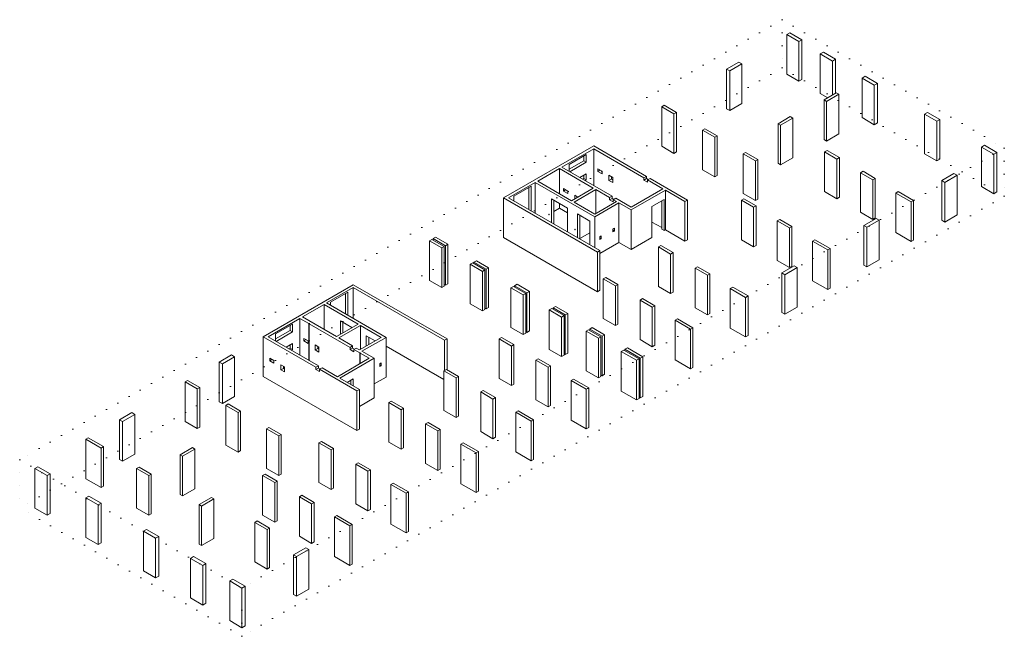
# Model space of a CAD drawing. Header units: millimetres. Extents: x -6429 to 50388, y 6340 to 41928.
import ezdxf

# ---------------------------------------------------------------- set-up
doc = ezdxf.new("R2010")
doc.units = ezdxf.units.MM
doc.linetypes.add('ADSK_Пунктирная_п5', pattern=[750, 0, -750])
for name, color, linetype, lineweight in [('A-WALL-____-OTLN', 113, 'Continuous', 18), ('G-____-____-SYMB', 111, 'ADSK_Пунктирная_п5', 20), ('S-COLS-____-OTLN', 52, 'Continuous', 18)]:
    doc.layers.add(name, color=color, linetype=linetype, lineweight=lineweight)

msp = doc.modelspace()

# ---------------------------------------------------------------- linework, layer by layer
at = {"layer": 'A-WALL-____-OTLN'}
for p, q in [((21496, 31639), (26693, 34640)), ((26693, 34477), (24855, 33415)), ((25279, 33578), (26269, 34150)), ((26269, 34150), (26269, 33701)), ((26693, 34640), (29734, 32884)), ((29592, 32803), (26693, 34477)), ((26693, 32354), (26693, 34477)), ((25279, 33293), (26128, 33783)), ((25279, 33170), (25279, 33578)), ((26269, 33701), (25314, 33150)), ((26128, 33783), (26128, 34068)), ((26269, 33701), (26128, 33783)), ((24713, 33333), (23462, 32611)), ((26672, 32203), (24713, 33333)), ((24713, 33333), (24713, 31888)), ((24855, 33415), (27754, 31741)), ((25894, 32815), (26269, 33031)), ((26269, 33031), (26269, 32680)), ((26927, 33321), (27174, 33178)), ((26927, 33174), (26927, 33321)), ((27054, 33248), (26927, 33174)), ((27174, 33031), (26927, 33174)), ((27174, 33178), (27174, 33031)), ((23320, 32529), (21779, 31639)), ((26757, 30545), (23320, 32529)), ((23320, 32529), (23320, 30749)), ((23462, 32611), (25420, 31480)), ((26057, 32721), (26128, 32762)), ((26128, 32762), (26128, 32950)), ((26269, 32680), (26128, 32762)), ((26269, 32680), (26198, 32639)), ((27577, 32946), (27789, 32823)), ((27577, 32652), (27577, 32946)), ((27719, 32733), (27577, 32652)), ((27789, 32529), (27577, 32652)), ((27719, 32864), (27719, 32733)), ((27719, 32733), (27789, 32693)), ((27789, 32823), (27789, 32529)), ((29592, 32803), (29734, 32884)), ((29592, 32672), (29592, 32803)), ((29734, 32754), (29592, 32672)), ((29805, 32550), (29592, 32672)), ((29734, 32884), (29734, 32754)), ((29734, 32754), (29833, 32697)), ((29946, 32762), (29805, 32680)), ((30688, 32170), (29805, 32680)), ((29805, 32680), (29805, 32550)), ((29946, 32762), (32103, 31517)), ((22094, 31739), (23084, 32311)), ((22942, 30968), (22942, 32229)), ((23084, 32311), (23084, 30886)), ((24947, 32178), (25194, 32035)), ((24947, 32031), (24947, 32178)), ((25074, 32105), (24947, 32031)), ((25194, 31888), (24947, 32031)), ((25194, 32035), (25194, 31888)), ((25420, 31480), (26672, 32203)), ((26813, 32121), (25562, 31398)), ((26813, 30741), (26813, 32121)), ((27613, 31660), (26813, 32121)), ((28850, 31109), (30688, 32170)), ((30830, 32088), (28850, 30945)), ((31961, 31435), (30830, 32088)), ((30830, 29802), (30830, 32088)), ((21496, 29353), (21496, 31639)), ((26905, 28516), (21496, 31639)), ((21779, 31639), (27047, 28598)), ((22094, 31458), (22094, 31739)), ((24257, 30208), (24257, 31580)), ((24257, 31580), (25177, 31049)), ((24399, 31498), (24399, 30127)), ((24713, 31317), (24713, 31047)), ((25562, 31398), (26757, 30708)), ((25597, 31803), (25788, 31692)), ((25597, 31582), (25597, 31803)), ((25739, 31721), (25739, 31664)), ((26757, 30708), (28008, 31431)), ((28150, 31349), (26757, 30545)), ((27613, 31660), (27754, 31741)), ((27613, 31529), (27613, 31660)), ((27754, 31611), (27613, 31529)), ((27825, 31407), (27613, 31529)), ((27754, 31741), (27754, 31611)), ((27754, 31611), (27853, 31554)), ((27966, 31619), (27825, 31537)), ((28008, 31431), (27825, 31537)), ((27825, 31537), (27825, 31407)), ((27966, 31619), (28850, 31109)), ((28150, 29063), (28150, 31349)), ((28850, 30945), (28150, 31349)), ((30052, 31149), (30759, 31558)), ((30618, 29843), (30618, 31476)), ((30759, 31558), (30759, 29761)), ((31961, 31435), (32103, 31517)), ((31961, 29149), (31961, 31435)), ((32103, 31517), (32103, 29231)), ((24399, 30866), (24713, 31047)), ((24713, 31047), (25177, 30780)), ((25177, 31049), (25177, 29678)), ((25756, 29343), (25756, 30715)), ((25756, 30715), (26463, 30306)), ((28850, 28659), (28850, 30945)), ((30052, 29353), (30052, 31149)), ((25898, 30633), (25898, 29261)), ((26463, 30306), (26463, 28935)), ((26757, 30545), (26757, 28765)), ((30052, 30251), (30618, 29925)), ((25898, 29306), (26463, 29633)), ((27803, 29843), (27888, 29892)), ((27803, 29680), (27803, 29843)), ((27803, 29778), (27888, 29729)), ((27888, 29729), (27803, 29680)), ((27888, 29892), (27888, 29729)), ((30759, 29761), (30618, 29843)), ((30759, 29761), (30830, 29802)), ((30830, 29802), (31961, 29149)), ((21496, 29353), (26905, 26230)), ((27040, 29402), (27124, 29451)), ((27040, 29239), (27040, 29402)), ((27124, 29288), (27040, 29337)), ((27124, 29288), (27040, 29239)), ((27047, 28426), (28150, 29063)), ((27124, 29451), (27124, 29288)), ((28150, 29063), (28850, 28659)), ((28850, 28659), (30052, 29353)), ((32103, 29231), (31961, 29149)), ((26905, 28516), (27047, 28598)), ((26905, 26230), (26905, 28516)), ((27047, 28598), (27047, 26312)), ((7623, 23629), (12820, 26630)), ((12820, 26467), (11278, 25577)), ((11515, 25632), (12505, 26203)), ((12505, 26203), (12505, 24868)), ((12820, 26630), (18229, 23507)), ((18088, 23425), (12820, 26467)), ((12820, 26467), (12820, 24687)), ((27047, 26312), (26905, 26230)), ((11278, 25577), (14715, 23593)), ((11515, 25440), (11515, 25632)), ((12364, 24950), (12364, 26122)), ((11137, 25495), (9885, 24773)), ((13096, 24364), (11137, 25495)), ((11137, 25495), (11137, 24050)), ((9744, 24691), (7905, 23629)), ((9744, 24691), (9744, 22568)), ((10264, 24391), (9744, 24691)), ((9885, 24773), (11844, 23642)), ((12064, 24479), (12062, 24478)), ((12074, 23774), (12074, 24546)), ((12074, 24546), (12742, 24160)), ((12215, 24464), (12215, 23856)), ((8330, 23793), (9320, 24364)), ((8330, 23507), (9178, 23997)), ((9320, 23915), (8365, 23364)), ((9178, 23997), (9178, 24283)), ((9320, 23915), (9178, 23997)), ((9320, 24364), (9320, 23915)), ((10264, 24391), (10285, 24403)), ((10264, 22268), (10264, 24391)), ((10285, 24403), (10285, 22256)), ((10285, 24403), (10306, 24391)), ((10306, 24391), (10285, 24379)), ((12643, 23017), (10285, 24379)), ((11844, 23642), (13096, 24364)), ((13237, 24283), (11985, 23560)), ((13237, 22903), (13237, 24283)), ((14432, 23593), (13237, 24283)), ((10663, 21874), (7623, 23629)), ((7623, 23629), (7623, 21343)), ((7905, 23629), (10805, 21956)), ((8330, 23384), (8330, 23793)), ((9977, 23536), (10225, 23393)), ((9977, 23389), (9977, 23536)), ((10105, 23462), (9977, 23389)), ((10225, 23246), (9977, 23389)), ((10225, 23393), (10225, 23246)), ((11985, 23560), (12784, 23099)), ((13180, 22870), (14432, 23593)), ((14715, 23593), (13322, 22788)), ((13573, 23097), (13573, 23680)), ((13573, 23680), (14078, 23389)), ((13714, 23599), (13714, 23178)), ((14715, 21306), (14715, 23593)), ((18088, 23425), (18229, 23507)), ((18088, 21686), (18088, 23425)), ((18229, 23507), (18229, 21727)), ((8945, 23029), (9320, 23246)), ((9108, 22935), (9178, 22976)), ((9178, 22976), (9178, 23164)), ((9320, 22895), (9178, 22976)), ((9320, 22895), (9249, 22854)), ((9320, 23246), (9320, 22895)), ((10628, 23160), (10840, 23037)), ((10628, 22866), (10628, 23160)), ((10769, 22948), (10628, 22866)), ((10840, 22744), (10628, 22866)), ((10769, 23078), (10769, 22948)), ((10769, 22997), (10840, 23037)), ((10769, 22948), (10840, 22907)), ((10840, 23037), (10840, 22744)), ((12643, 23017), (12784, 23099)), ((12643, 22886), (12643, 23017)), ((12784, 22968), (12643, 22886)), ((12855, 22764), (12643, 22886)), ((12784, 23099), (12784, 22968)), ((12784, 22968), (12883, 22911)), ((12997, 22976), (12855, 22895)), ((13198, 22697), (12855, 22895)), ((12855, 22895), (12855, 22764)), ((12997, 22976), (13180, 22870)), ((13322, 22788), (14022, 22384)), ((14715, 23086), (18052, 21160)), ((7997, 22392), (8245, 22250)), ((7997, 22245), (7997, 22392)), ((8125, 22319), (7997, 22245)), ((8245, 22103), (7997, 22245)), ((8245, 22250), (8245, 22103)), ((11901, 21323), (13739, 22384)), ((14022, 22384), (12042, 21241)), ((13198, 22697), (13219, 22709)), ((13198, 22072), (13198, 22697)), ((13219, 22709), (13219, 22084)), ((13219, 22709), (13241, 22697)), ((13241, 22697), (13219, 22684)), ((13739, 22384), (13219, 22684)), ((14022, 22384), (14022, 20098)), ((8648, 22017), (8860, 21894)), ((8648, 21723), (8648, 22017)), ((8789, 21805), (8648, 21723)), ((8860, 21600), (8648, 21723)), ((8789, 21935), (8789, 21805)), ((8789, 21854), (8860, 21894)), ((8789, 21805), (8860, 21764)), ((8860, 21894), (8860, 21600)), ((10663, 21874), (10805, 21956)), ((10663, 21743), (10663, 21874)), ((10805, 21825), (10663, 21743)), ((10875, 21621), (10663, 21743)), ((10805, 21956), (10805, 21825)), ((10805, 21825), (10904, 21768)), ((11017, 21833), (10875, 21751)), ((13032, 20506), (10875, 21751)), ((10875, 21751), (10875, 21621)), ((11017, 21833), (11901, 21323)), ((14347, 22074), (14432, 22123)), ((14347, 21911), (14347, 22074)), ((14347, 22009), (14432, 21960)), ((14432, 21960), (14347, 21911)), ((14432, 22123), (14432, 21960)), ((7623, 21343), (13032, 18220)), ((12042, 21241), (13173, 20588)), ((12466, 20996), (12820, 21200)), ((12678, 20874), (12678, 21119)), ((12820, 21200), (12820, 20792)), ((14022, 20906), (14715, 21306)), ((13032, 20506), (13173, 20588)), ((13032, 18220), (13032, 20506)), ((13173, 20588), (13173, 18302)), ((13173, 19608), (14022, 20098)), ((13173, 18302), (13032, 18220))]:
    msp.add_line(p, q, dxfattribs=at)
for points in [[(24102, 30690, 0), (24102, 30694, 0), (24104, 30697, 0), (24106, 30699, 0), (24109, 30700, 0), (24112, 30700, 0), (24116, 30698, 0), (24120, 30696, 0), (24123, 30692, 0), (24126, 30688, 0), (24128, 30683, 0), (24130, 30678, 0), (24130, 30674, 0)], [(24130, 30674, 0), (24130, 30670, 0), (24128, 30667, 0), (24126, 30665, 0), (24123, 30664, 0), (24120, 30664, 0), (24116, 30666, 0), (24112, 30668, 0), (24109, 30672, 0), (24106, 30676, 0), (24104, 30681, 0), (24102, 30686, 0), (24102, 30690, 0)], [(25601, 29825, 0), (25601, 29829, 0), (25603, 29832, 0), (25605, 29834, 0), (25608, 29835, 0), (25611, 29834, 0), (25615, 29833, 0), (25619, 29830, 0), (25622, 29826, 0), (25625, 29822, 0), (25627, 29818, 0), (25629, 29813, 0), (25629, 29808, 0)], [(25629, 29808, 0), (25629, 29804, 0), (25627, 29801, 0), (25625, 29799, 0), (25622, 29798, 0), (25619, 29799, 0), (25615, 29800, 0), (25611, 29803, 0), (25608, 29806, 0), (25605, 29811, 0), (25603, 29815, 0), (25601, 29820, 0), (25601, 29825, 0)]]:
    msp.add_polyline3d(points, dxfattribs=at)
at = {"layer": 'G-____-____-SYMB'}
for p, q in [((37560, 41928), (-6429, 16531)), ((37560, 41928), (37560, 39144)), ((37560, 41928), (50388, 34521)), ((37560, 39144), (-6429, 13747)), ((37560, 39144), (50388, 31737)), ((50388, 34521), (6399, 9124)), ((50388, 34521), (50388, 31737)), ((50388, 31737), (6399, 6340)), ((-6429, 16531), (6399, 9124)), ((-6429, 16531), (-6429, 13747)), ((6399, 6340), (-6429, 13747)), ((6399, 6340), (6399, 9124))]:
    msp.add_line(p, q, dxfattribs=at)
at = {"layer": 'S-COLS-____-OTLN'}
for p, q in [((38007, 41172), (37830, 41070)), ((37830, 41070), (38537, 40662)), ((37830, 41070), (37830, 38784)), ((38714, 40764), (38007, 41172)), ((38537, 40662), (38714, 40764)), ((38537, 40662), (38537, 38375)), ((38714, 38477), (38714, 40764)), ((39948, 40051), (39771, 39949)), ((39771, 39949), (40478, 39541)), ((39771, 39949), (39771, 37663)), ((40655, 39643), (39948, 40051)), ((35072, 39478), (34365, 39069)), ((34542, 38967), (35249, 39376)), ((35249, 39376), (35072, 39478)), ((35249, 37089), (35249, 39376)), ((40478, 39541), (40655, 39643)), ((40478, 39541), (40478, 37577)), ((40655, 37679), (40655, 39643)), ((34365, 39069), (34542, 38967)), ((34365, 39069), (34365, 36783)), ((34542, 36681), (34542, 38967)), ((38537, 38375), (37830, 38784)), ((42356, 38661), (42179, 38559)), ((43063, 38253), (42356, 38661)), ((38714, 38477), (38537, 38375)), ((42179, 38559), (42886, 38151)), ((42179, 38559), (42179, 36273)), ((42886, 38151), (43063, 38253)), ((42886, 38151), (42886, 35865)), ((43063, 35967), (43063, 38253)), ((40199, 37416), (39771, 37663)), ((40694, 37702), (39987, 37293)), ((40128, 37212), (40835, 37620)), ((40835, 37620), (40694, 37702)), ((40835, 37620), (40835, 35334)), ((30759, 36987), (30618, 36906)), ((31466, 36579), (30759, 36987)), ((35249, 37089), (34542, 36681)), ((39987, 37293), (40128, 37212)), ((39987, 35007), (39987, 37293)), ((40128, 34925), (40128, 37212)), ((30618, 36906), (31325, 36497)), ((30618, 36906), (30618, 34619)), ((31325, 36497), (31466, 36579)), ((31325, 36497), (31325, 34211)), ((31466, 34293), (31466, 36579)), ((34542, 36681), (34365, 36783)), ((45962, 36579), (45785, 36477)), ((45785, 36477), (46492, 36069)), ((45785, 36477), (45785, 34191)), ((46669, 36171), (45962, 36579)), ((38039, 36332), (37332, 35924)), ((37332, 35924), (37473, 35842)), ((37332, 33638), (37332, 35924)), ((37473, 35842), (38180, 36250)), ((37473, 33556), (37473, 35842)), ((38180, 36250), (38039, 36332)), ((38180, 36250), (38180, 33964)), ((42886, 35865), (42179, 36273)), ((43063, 35967), (42886, 35865)), ((46492, 36069), (46669, 36171)), ((46492, 36069), (46492, 33783)), ((46669, 33885), (46669, 36171)), ((33110, 35630), (32969, 35548)), ((32969, 35548), (33676, 35140)), ((32969, 35548), (32969, 33262)), ((33817, 35222), (33110, 35630)), ((40835, 35334), (40128, 34925)), ((33676, 35140), (33817, 35222)), ((33676, 35140), (33676, 32854)), ((33817, 32935), (33817, 35222)), ((40128, 34925), (39987, 35007)), ((49250, 34681), (49073, 34579)), ((49957, 34272), (49250, 34681)), ((31325, 34211), (30618, 34619)), ((31466, 34293), (31325, 34211)), ((35461, 34272), (35320, 34191)), ((35320, 34191), (36027, 33783)), ((35320, 34191), (35320, 31905)), ((36169, 33864), (35461, 34272)), ((40164, 34375), (40022, 34293)), ((40022, 34293), (40729, 33885)), ((40022, 34293), (40022, 32007)), ((40871, 33966), (40164, 34375)), ((46492, 33783), (45785, 34191)), ((49073, 34579), (49780, 34170)), ((49073, 34579), (49073, 32292)), ((49780, 34170), (49957, 34272)), ((49780, 34170), (49780, 31884)), ((49957, 31986), (49957, 34272)), ((36027, 33783), (36169, 33864)), ((36027, 33783), (36027, 31496)), ((36169, 31578), (36169, 33864)), ((37473, 33556), (37332, 33638)), ((38180, 33964), (37473, 33556)), ((40729, 33885), (40871, 33966)), ((40729, 33885), (40729, 31598)), ((40871, 31680), (40871, 33966)), ((46669, 33885), (46492, 33783)), ((33676, 32854), (32969, 33262)), ((42235, 33178), (42094, 33097)), ((42094, 33097), (42801, 32688)), ((42094, 33097), (42094, 30810)), ((42943, 32770), (42235, 33178)), ((47482, 33048), (46775, 32640)), ((47659, 32946), (47482, 33048)), ((33817, 32935), (33676, 32854)), ((42801, 32688), (42943, 32770)), ((42801, 32688), (42801, 30402)), ((42943, 30484), (42943, 32770)), ((46775, 32640), (46952, 32537)), ((46775, 30353), (46775, 32640)), ((46952, 32537), (47659, 32946)), ((46952, 30251), (46952, 32537)), ((47659, 32946), (47659, 30660)), ((36027, 31496), (35320, 31905)), ((40729, 31598), (40022, 32007)), ((44265, 32007), (44123, 31925)), ((44123, 31925), (45007, 31415)), ((44123, 31925), (44123, 29639)), ((45149, 31496), (44265, 32007)), ((49780, 31884), (49073, 32292)), ((49957, 31986), (49780, 31884)), ((35355, 31598), (35214, 31517)), ((35214, 31517), (35921, 31109)), ((35214, 31517), (35214, 29231)), ((36062, 31190), (35355, 31598)), ((36169, 31578), (36027, 31496)), ((40871, 31680), (40729, 31598)), ((45007, 31415), (45149, 31496)), ((45007, 31415), (45007, 29129)), ((45149, 29210), (45149, 31496)), ((35921, 31109), (36062, 31190)), ((35921, 31109), (35921, 28822)), ((36062, 28904), (36062, 31190)), ((42801, 30402), (42094, 30810)), ((37427, 30402), (37286, 30321)), ((37286, 30321), (37993, 29912)), ((37286, 30321), (37286, 28034)), ((38134, 29994), (37427, 30402)), ((42992, 30455), (42285, 30047)), ((42462, 29945), (43169, 30353)), ((42943, 30484), (42801, 30402)), ((43169, 30353), (42992, 30455)), ((43169, 30353), (43169, 28067)), ((46952, 30251), (46775, 30353)), ((47659, 30660), (46952, 30251)), ((37993, 29912), (38134, 29994)), ((37993, 29912), (37993, 27626)), ((38134, 27708), (38134, 29994)), ((42285, 30047), (42462, 29945)), ((42285, 27761), (42285, 30047)), ((42462, 27659), (42462, 29945)), ((45007, 29129), (44123, 29639)), ((17359, 29251), (17218, 29169)), ((17218, 29169), (17925, 28761)), ((17218, 29169), (17218, 26883)), ((18067, 28843), (17359, 29251)), ((17572, 29373), (17430, 29292)), ((17430, 29292), (18137, 28884)), ((17430, 29292), (17430, 29210)), ((18279, 28965), (17572, 29373)), ((35921, 28822), (35214, 29231)), ((39457, 29231), (39315, 29149)), ((39315, 29149), (40199, 28639)), ((39315, 29149), (39315, 26863)), ((40340, 28720), (39457, 29231)), ((45149, 29210), (45007, 29129)), ((17925, 28761), (18067, 28843)), ((17925, 28761), (17925, 26475)), ((18067, 26557), (18067, 28843)), ((18137, 28884), (18279, 28965)), ((18137, 28884), (18137, 26597)), ((18279, 26679), (18279, 28965)), ((30568, 28892), (30427, 28810)), ((30427, 28810), (31134, 28402)), ((30427, 28810), (30427, 26524)), ((31275, 28483), (30568, 28892)), ((31134, 28402), (31275, 28483)), ((31275, 26197), (31275, 28483)), ((36062, 28904), (35921, 28822)), ((40199, 28639), (40340, 28720)), ((40199, 28639), (40199, 26352)), ((40340, 26434), (40340, 28720)), ((19711, 27894), (19569, 27812)), ((20418, 27485), (19711, 27894)), ((19923, 28016), (19781, 27934)), ((19781, 27934), (20488, 27526)), ((19781, 27934), (19781, 27853)), ((20630, 27608), (19923, 28016)), ((31134, 28402), (31134, 26116)), ((37993, 27626), (37286, 28034)), ((43169, 28067), (42462, 27659)), ((19569, 27812), (20276, 27404)), ((19569, 27812), (19569, 25526)), ((20276, 27404), (20418, 27485)), ((20276, 27404), (20276, 25117)), ((20418, 25199), (20418, 27485)), ((20488, 27526), (20630, 27608)), ((20488, 27526), (20488, 25240)), ((20630, 25322), (20630, 27608)), ((32690, 27667), (32548, 27585)), ((32548, 27585), (33255, 27177)), ((32548, 27585), (32548, 25299)), ((33397, 27259), (32690, 27667)), ((38254, 27720), (37547, 27312)), ((37547, 27312), (37724, 27210)), ((37547, 25026), (37547, 27312)), ((37724, 27210), (38431, 27618)), ((38134, 27708), (37993, 27626)), ((38431, 27618), (38254, 27720)), ((38431, 27618), (38431, 25332)), ((42462, 27659), (42285, 27761)), ((17925, 26475), (17218, 26883)), ((27386, 27055), (27245, 26973)), ((27245, 26973), (27952, 26565)), ((27245, 26973), (27245, 24687)), ((28093, 26646), (27386, 27055)), ((33255, 27177), (33397, 27259)), ((33255, 27177), (33255, 24891)), ((33397, 24973), (33397, 27259)), ((37724, 24924), (37724, 27210)), ((40199, 26352), (39315, 26863)), ((18067, 26557), (17925, 26475)), ((18137, 26597), (18067, 26638)), ((18279, 26679), (18137, 26597)), ((22062, 26536), (21920, 26454)), ((21920, 26454), (22627, 26046)), ((21920, 26454), (21920, 24168)), ((22769, 26128), (22062, 26536)), ((22274, 26659), (22132, 26577)), ((22132, 26577), (22840, 26169)), ((22132, 26577), (22132, 26495)), ((22981, 26250), (22274, 26659)), ((22840, 26169), (22981, 26250)), ((22840, 26169), (22840, 23883)), ((22981, 23964), (22981, 26250)), ((27952, 26565), (28093, 26646)), ((27952, 26565), (27952, 24279)), ((28093, 24360), (28093, 26646)), ((31134, 26116), (30427, 26524)), ((31275, 26197), (31134, 26116)), ((34719, 26495), (34578, 26414)), ((34578, 26414), (35461, 25903)), ((34578, 26414), (34578, 24127)), ((35603, 25985), (34719, 26495)), ((40340, 26434), (40199, 26352)), ((22627, 26046), (22769, 26128)), ((22627, 26046), (22627, 23760)), ((22769, 23842), (22769, 26128)), ((29508, 25830), (29366, 25748)), ((29366, 25748), (30073, 25340)), ((29366, 25748), (29366, 23462)), ((30215, 25422), (29508, 25830)), ((35461, 25903), (35603, 25985)), ((35461, 25903), (35461, 23617)), ((35603, 23699), (35603, 25985)), ((20276, 25117), (19569, 25526)), ((20418, 25199), (20276, 25117)), ((20488, 25240), (20418, 25281)), ((20630, 25322), (20488, 25240)), ((24275, 25258), (24134, 25177)), ((24134, 25177), (24841, 24768)), ((24134, 25177), (24134, 22890)), ((24982, 24850), (24275, 25258)), ((24487, 25381), (24346, 25299)), ((24346, 25299), (25053, 24891)), ((24346, 25299), (24346, 25217)), ((25194, 24973), (24487, 25381)), ((30073, 25340), (30215, 25422)), ((30073, 25340), (30073, 23054)), ((30215, 23135), (30215, 25422)), ((33255, 24891), (32548, 25299)), ((37724, 24924), (37547, 25026)), ((38431, 25332), (37724, 24924)), ((24841, 24768), (24982, 24850)), ((24841, 24768), (24841, 22482)), ((24982, 22564), (24982, 24850)), ((25053, 24891), (25194, 24973)), ((25053, 24891), (25053, 22605)), ((25194, 22686), (25194, 24973)), ((27952, 24279), (27245, 24687)), ((31537, 24658), (31396, 24577)), ((31396, 24577), (32279, 24066)), ((31396, 24577), (31396, 22290)), ((32421, 24148), (31537, 24658)), ((33397, 24973), (33255, 24891)), ((22627, 23760), (21920, 24168)), ((22840, 23883), (22769, 23923)), ((22981, 23964), (22840, 23883)), ((26396, 24034), (26255, 23952)), ((26255, 23952), (26962, 23544)), ((26255, 23952), (26255, 21666)), ((27103, 23625), (26396, 24034)), ((26608, 24156), (26467, 24074)), ((26467, 24074), (27174, 23666)), ((26467, 24074), (26467, 23993)), ((27316, 23748), (26608, 24156)), ((28093, 24360), (27952, 24279)), ((32279, 24066), (32421, 24148)), ((32279, 24066), (32279, 21780)), ((32421, 21862), (32421, 24148)), ((35461, 23617), (34578, 24127)), ((21376, 23585), (21234, 23503)), ((21234, 23503), (21942, 23095)), ((21234, 23503), (21234, 21217)), ((22083, 23176), (21376, 23585)), ((22769, 23842), (22627, 23760)), ((26962, 23544), (27103, 23625)), ((26962, 23544), (26962, 21257)), ((27103, 21339), (27103, 23625)), ((27174, 23666), (27316, 23748)), ((27174, 23666), (27174, 21380)), ((27316, 21462), (27316, 23748)), ((30073, 23054), (29366, 23462)), ((35603, 23699), (35461, 23617)), ((21942, 23095), (22083, 23176)), ((21942, 23095), (21942, 20808)), ((22083, 20890), (22083, 23176)), ((24841, 22482), (24134, 22890)), ((28426, 22862), (28284, 22780)), ((28284, 22780), (29168, 22270)), ((28284, 22780), (28284, 20494)), ((29310, 22352), (28426, 22862)), ((28638, 22984), (28496, 22903)), ((28496, 22903), (29380, 22392)), ((28496, 22903), (28496, 22821)), ((29522, 22474), (28638, 22984)), ((30215, 23135), (30073, 23054)), ((5798, 22576), (5091, 22168)), ((5091, 22168), (5268, 22066)), ((5091, 22168), (5091, 19882)), ((5268, 22066), (5975, 22474)), ((5975, 22474), (5798, 22576)), ((5975, 20188), (5975, 22474)), ((23497, 22360), (23356, 22278)), ((23356, 22278), (24063, 21870)), ((23356, 22278), (23356, 19992)), ((24204, 21952), (23497, 22360)), ((24982, 22564), (24841, 22482)), ((25053, 22605), (24982, 22646)), ((25194, 22686), (25053, 22605)), ((29168, 22270), (29310, 22352)), ((29168, 22270), (29168, 19984)), ((29310, 20065), (29310, 22352)), ((29380, 22392), (29522, 22474)), ((29380, 22392), (29380, 20106)), ((29522, 20188), (29522, 22474)), ((32279, 21780), (31396, 22290)), ((5268, 19780), (5268, 22066)), ((18194, 21747), (18052, 21666)), ((18052, 21666), (18760, 21257)), ((18052, 21666), (18052, 19380)), ((18901, 21339), (18194, 21747)), ((24063, 21870), (24204, 21952)), ((24063, 21870), (24063, 19584)), ((24204, 19665), (24204, 21952)), ((26962, 21257), (26255, 21666)), ((32421, 21862), (32279, 21780)), ((3253, 21106), (3111, 21025)), ((3111, 21025), (3818, 20617)), ((3111, 21025), (3111, 18739)), ((3960, 20698), (3253, 21106)), ((18760, 21257), (18901, 21339)), ((18760, 21257), (18760, 18971)), ((18901, 19053), (18901, 21339)), ((21942, 20808), (21234, 21217)), ((25527, 21188), (25385, 21106)), ((25385, 21106), (26269, 20596)), ((25385, 21106), (25385, 18820)), ((26410, 20678), (25527, 21188)), ((27103, 21339), (26962, 21257)), ((27174, 21380), (27103, 21421)), ((27316, 21462), (27174, 21380)), ((3818, 20617), (3960, 20698)), ((3818, 20617), (3818, 18330)), ((3960, 18412), (3960, 20698)), ((20315, 20523), (20174, 20441)), ((21022, 20114), (20315, 20523)), ((22083, 20890), (21942, 20808)), ((26269, 20596), (26410, 20678)), ((26269, 20596), (26269, 18310)), ((26410, 18392), (26410, 20678)), ((29168, 19984), (28284, 20494)), ((5975, 20188), (5268, 19780)), ((15012, 19910), (14870, 19829)), ((15719, 19502), (15012, 19910)), ((20174, 20441), (20881, 20033)), ((20174, 20441), (20174, 18155)), ((20881, 20033), (21022, 20114)), ((20881, 20033), (20881, 17747)), ((21022, 17828), (21022, 20114)), ((24063, 19584), (23356, 19992)), ((29310, 20065), (29168, 19984)), ((29380, 20106), (29310, 20147)), ((29522, 20188), (29380, 20106)), ((5268, 19780), (5091, 19882)), ((5604, 19749), (5462, 19667)), ((5462, 19667), (6170, 19259)), ((5462, 19667), (5462, 17381)), ((6311, 19341), (5604, 19749)), ((6170, 19259), (6311, 19341)), ((6311, 17055), (6311, 19341)), ((14870, 19829), (15578, 19420)), ((14870, 19829), (14870, 17542)), ((15578, 19420), (15719, 19502)), ((15578, 19420), (15578, 17134)), ((15719, 17216), (15719, 19502)), ((18760, 18971), (18052, 19380)), ((22345, 19351), (22203, 19269)), ((23228, 18841), (22345, 19351)), ((24204, 19665), (24063, 19584)), ((35, 19249), (-672, 18841)), ((-672, 18841), (-495, 18739)), ((-672, 16554), (-672, 18841)), ((-495, 18739), (212, 19147)), ((212, 19147), (35, 19249)), ((212, 19147), (212, 16861)), ((6170, 19259), (6170, 16973)), ((18901, 19053), (18760, 18971)), ((22203, 19269), (23087, 18759)), ((22203, 19269), (22203, 16983)), ((23087, 18759), (23228, 18841)), ((23087, 18759), (23087, 16473)), ((23228, 16554), (23228, 18841)), ((26269, 18310), (25385, 18820)), ((-495, 16452), (-495, 18739)), ((3818, 18330), (3111, 18739)), ((3960, 18412), (3818, 18330)), ((7955, 18392), (7814, 18310)), ((7814, 18310), (8521, 17902)), ((7814, 18310), (7814, 16024)), ((8662, 17983), (7955, 18392)), ((17133, 18686), (16992, 18604)), ((16992, 18604), (17699, 18196)), ((16992, 18604), (16992, 16318)), ((17840, 18277), (17133, 18686)), ((17699, 18196), (17840, 18277)), ((17699, 18196), (17699, 15909)), ((17840, 15991), (17840, 18277)), ((26410, 18392), (26269, 18310)), ((-2475, 17800), (-2616, 17718)), ((-2616, 17718), (-1732, 17208)), ((-2616, 17718), (-2616, 15432)), ((-1591, 17289), (-2475, 17800)), ((8521, 17902), (8662, 17983)), ((8521, 17902), (8521, 15615)), ((8662, 15697), (8662, 17983)), ((20881, 17747), (20174, 18155)), ((21022, 17828), (20881, 17747)), ((-1732, 17208), (-1591, 17289)), ((-1732, 17208), (-1732, 14921)), ((-1591, 15003), (-1591, 17289)), ((3535, 17228), (2828, 16820)), ((2970, 16738), (3677, 17146)), ((3677, 17146), (3535, 17228)), ((3677, 17146), (3677, 14860)), ((6170, 16973), (5462, 17381)), ((6311, 17055), (6170, 16973)), ((10981, 17583), (10840, 17502)), ((10840, 17502), (11547, 17093)), ((10840, 17502), (10840, 15215)), ((11688, 17175), (10981, 17583)), ((11547, 17093), (11688, 17175)), ((11547, 17093), (11547, 14807)), ((11688, 14889), (11688, 17175)), ((15578, 17134), (14870, 17542)), ((15719, 17216), (15578, 17134)), ((19163, 17514), (19021, 17432)), ((19021, 17432), (19905, 16922)), ((19021, 17432), (19021, 15146)), ((20046, 17004), (19163, 17514)), ((-495, 16452), (-672, 16554)), ((212, 16861), (-495, 16452)), ((2828, 16820), (2970, 16738)), ((2828, 14534), (2828, 16820)), ((2970, 14452), (2970, 16738)), ((19905, 16922), (20046, 17004)), ((19905, 16922), (19905, 14636)), ((20046, 14717), (20046, 17004)), ((23087, 16473), (22203, 16983)), ((23228, 16554), (23087, 16473)), ((-5374, 16126), (-5551, 16024)), ((-5551, 16024), (-4844, 15615)), ((-5551, 16024), (-5551, 13738)), ((-4667, 15718), (-5374, 16126)), ((460, 16105), (318, 16024)), ((318, 16024), (1025, 15615)), ((318, 16024), (318, 13738)), ((1167, 15697), (460, 16105)), ((8521, 15615), (7814, 16024)), ((13103, 16359), (12961, 16277)), ((12961, 16277), (13668, 15869)), ((12961, 16277), (12961, 13991)), ((13810, 15950), (13103, 16359)), ((13668, 15869), (13810, 15950)), ((13810, 13664), (13810, 15950)), ((17699, 15909), (16992, 16318)), ((17840, 15991), (17699, 15909)), ((-4844, 15615), (-4667, 15718)), ((-4844, 15615), (-4844, 13329)), ((-4667, 13431), (-4667, 15718)), ((-1732, 14921), (-2616, 15432)), ((1025, 15615), (1167, 15697)), ((1025, 15615), (1025, 13329)), ((1167, 13411), (1167, 15697)), ((7729, 15705), (7587, 15624)), ((7587, 15624), (8294, 15215)), ((7587, 15624), (7587, 13337)), ((8436, 15297), (7729, 15705)), ((8662, 15697), (8521, 15615)), ((13668, 15869), (13668, 13582)), ((-1591, 15003), (-1732, 14921)), ((3677, 14860), (2970, 14452)), ((8294, 15215), (8436, 15297)), ((8294, 15215), (8294, 12929)), ((8436, 13011), (8436, 15297)), ((11547, 14807), (10840, 15215)), ((11688, 14889), (11547, 14807)), ((15132, 15187), (14991, 15105)), ((14991, 15105), (15875, 14595)), ((14991, 15105), (14991, 12819)), ((16016, 14677), (15132, 15187)), ((19905, 14636), (19021, 15146)), ((-2440, 14432), (-2616, 14330)), ((-2616, 14330), (-1909, 13921)), ((-2616, 14330), (-2616, 12043)), ((-1732, 14023), (-2440, 14432)), ((2970, 14452), (2828, 14534)), ((4632, 14350), (3924, 13942)), ((4066, 13860), (4773, 14268)), ((4773, 14268), (4632, 14350)), ((4773, 14268), (4773, 11982)), ((9850, 14481), (9709, 14399)), ((9709, 14399), (10416, 13991)), ((9709, 14399), (9709, 12113)), ((10557, 14072), (9850, 14481)), ((15875, 14595), (16016, 14677)), ((15875, 14595), (15875, 12309)), ((16016, 12390), (16016, 14677)), ((20046, 14717), (19905, 14636)), ((-4844, 13329), (-5551, 13738)), ((-1909, 13921), (-1732, 14023)), ((-1909, 13921), (-1909, 11635)), ((-1732, 11737), (-1732, 14023)), ((1025, 13329), (318, 13738)), ((3924, 13942), (4066, 13860)), ((3924, 11655), (3924, 13942)), ((4066, 11574), (4066, 13860)), ((10416, 13991), (10557, 14072)), ((10416, 13991), (10416, 11704)), ((10557, 11786), (10557, 14072)), ((13668, 13582), (12961, 13991)), ((13810, 13664), (13668, 13582)), ((-4667, 13431), (-4844, 13329)), ((1167, 13411), (1025, 13329)), ((8294, 12929), (7587, 13337)), ((11879, 13309), (11738, 13227)), ((11738, 13227), (12622, 12717)), ((11738, 13227), (11738, 10941)), ((12763, 12799), (11879, 13309)), ((884, 12513), (707, 12411)), ((1591, 12105), (884, 12513)), ((7283, 12999), (7142, 12917)), ((7142, 12917), (7849, 12509)), ((7142, 12917), (7142, 10631)), ((7990, 12590), (7283, 12999)), ((7849, 12509), (7990, 12590)), ((7849, 12509), (7849, 10223)), ((7990, 10304), (7990, 12590)), ((8436, 13011), (8294, 12929)), ((12622, 12717), (12763, 12799)), ((12622, 12717), (12622, 10431)), ((12763, 10512), (12763, 12799)), ((15875, 12309), (14991, 12819)), ((-1909, 11635), (-2616, 12043)), ((707, 12411), (1414, 12002)), ((707, 12411), (707, 10125)), ((1414, 12002), (1591, 12105)), ((1414, 12002), (1414, 9716)), ((1591, 9818), (1591, 12105)), ((4773, 11982), (4066, 11574)), ((10416, 11704), (9709, 12113)), ((16016, 12390), (15875, 12309)), ((-1732, 11737), (-1909, 11635)), ((4066, 11574), (3924, 11655)), ((10076, 11451), (9369, 11043)), ((10253, 11349), (10076, 11451)), ((10557, 11786), (10416, 11704)), ((3606, 10941), (3429, 10839)), ((3429, 10839), (4137, 10431)), ((3429, 10839), (3429, 8553)), ((4313, 10533), (3606, 10941)), ((9369, 11043), (9546, 10941)), ((9369, 11043), (9369, 8757)), ((9546, 10941), (10253, 11349)), ((9546, 8655), (9546, 10941)), ((10253, 9063), (10253, 11349)), ((12622, 10431), (11738, 10941)), ((4137, 10431), (4313, 10533)), ((4137, 10431), (4137, 8145)), ((4313, 8247), (4313, 10533)), ((7849, 10223), (7142, 10631)), ((7990, 10304), (7849, 10223)), ((12763, 10512), (12622, 10431)), ((1414, 9716), (707, 10125)), ((1591, 9818), (1414, 9716)), ((5869, 9635), (5692, 9533)), ((5692, 9533), (6399, 9124)), ((5692, 9533), (5692, 7246)), ((6576, 9226), (5869, 9635)), ((6399, 9124), (6576, 9226)), ((6399, 9124), (6399, 6838)), ((6576, 6940), (6576, 9226)), ((4137, 8145), (3429, 8553)), ((9546, 8655), (9369, 8757)), ((10253, 9063), (9546, 8655)), ((4313, 8247), (4137, 8145)), ((6399, 6838), (5692, 7246)), ((6576, 6940), (6399, 6838))]:
    msp.add_line(p, q, dxfattribs=at)

doc.saveas('drawing.dxf')
